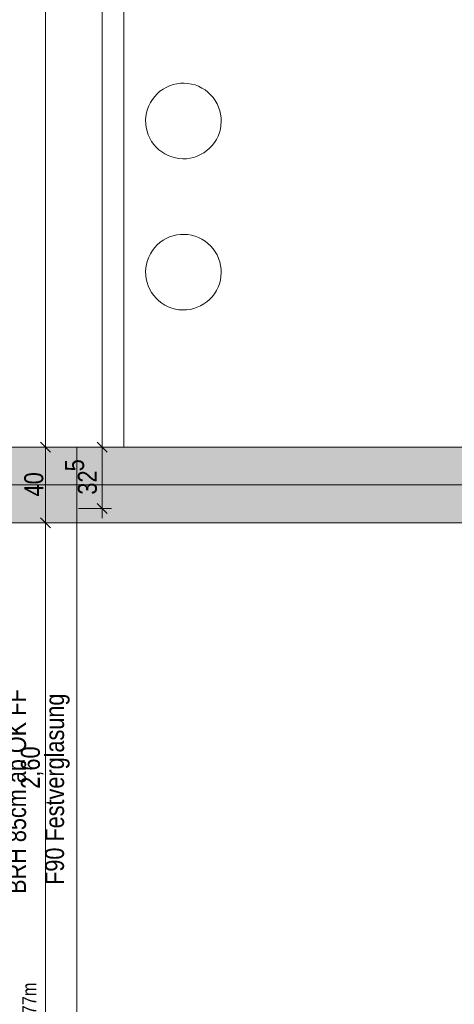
# Model space of a CAD drawing. Extents: x -620 to 300, y 62 to 1107.
# Tile 64 of 109: x -449 to -402, y 546 to 650. Entities that reach past the tile are written whole.
import ezdxf
from ezdxf.lldxf.tags import DXFTag

# ---------------------------------------------------------------- set-up
doc = ezdxf.new("R2010")
doc.units = 0
doc.layers.get('0').update_dxf_attribs({"lineweight": 35})
for name, color, linetype, lineweight, true_color in [('00_Beschriftung UZ', 3, 'Continuous', 13, 0x00ff00), ('30 -33 Aussenwände- 7 Fassade_ Elemente', 7, 'Continuous', 9, 0x00aacc), ('30 -35 Decken- 1 Konstruktion-Träger- Stahlbeton', 7, 'grob-A06G9G5Q8I', 13, 0x33aa00), ('60- 61 allgemeine Ausstattung- 1 Möbel', 7, 'Continuous', 9, 0x00cccc), ('70 -76 Bemaßung- 2 Allgemein', 9, 'Continuous', 5, 0x808080)]:
    doc.layers.add(name, color=color, linetype=linetype, lineweight=lineweight, true_color=true_color)
doc.layers.add('70 -71 Achsen- 1 Gebäudeachsen', color=7, linetype='STRICHPUNKT2-A06G9G5P8I', lineweight=18)
doc.layers.add('iwb_Schraffur_Unterzug', color=7, linetype='Continuous', lineweight=5, true_color=0xffffcc, plot=False)
doc.styles.get("Standard").update_dxf_attribs({"font": 'ARIALN.TTF'})
tags = doc.linetypes.add('grob-A06G9G5Q8I', pattern=[14, 3, -8, 3]).pattern_tags.tags
tags[8:9] = [DXFTag(74, 4), DXFTag(75, 0), DXFTag(340, '0'), DXFTag(46, 0.0), DXFTag(50, 0.0), DXFTag(44, 0.0), DXFTag(45, 0.0)]
tags[6:7] = [DXFTag(74, 4), DXFTag(75, 0), DXFTag(340, '0'), DXFTag(46, 0.0), DXFTag(50, 0.0), DXFTag(44, 0.0), DXFTag(45, 0.0)]
tags[4:5] = [DXFTag(74, 4), DXFTag(75, 0), DXFTag(340, '0'), DXFTag(46, 0.0), DXFTag(50, 0.0), DXFTag(44, 0.0), DXFTag(45, 0.0)]
tags = doc.linetypes.add('STRICHPUNKT2-A06G9G5P8I', pattern=[12.7, 6.35, -3.175, 0, -3.175]).pattern_tags.tags
tags[10:11] = [DXFTag(74, 4), DXFTag(75, 0), DXFTag(340, '0'), DXFTag(46, 0.0), DXFTag(50, 0.0), DXFTag(44, 0.0), DXFTag(45, 0.0)]
tags[8:9] = [DXFTag(74, 4), DXFTag(75, 0), DXFTag(340, '0'), DXFTag(46, 0.0), DXFTag(50, 0.0), DXFTag(44, 0.0), DXFTag(45, 0.0)]
tags[6:7] = [DXFTag(74, 4), DXFTag(75, 0), DXFTag(340, '0'), DXFTag(46, 0.0), DXFTag(50, 0.0), DXFTag(44, 0.0), DXFTag(45, 0.0)]
tags[4:5] = [DXFTag(74, 4), DXFTag(75, 0), DXFTag(340, '0'), DXFTag(46, 0.0), DXFTag(50, 0.0), DXFTag(44, 0.0), DXFTag(45, 0.0)]

# ---------------------------------------------------------------- blocks, each defined once
blk = doc.blocks.new('Referenz-A06G9G5R8I')
at = {"layer": '30 -35 Decken- 1 Konstruktion-Träger- Stahlbeton', "color": 0, "linetype": 'STRICHPUNKT2-A06G9G5P8I', "ltscale": 0.13}
for p, q in [((-457.48, 604.93), (29.52, 604.93)), ((-457.48, 596.93), (29.52, 596.93))]:
    blk.add_line(p, q, dxfattribs=at)
at = {"layer": '60- 61 allgemeine Ausstattung- 1 Möbel', "color": 0, "linetype": 'Continuous', "ltscale": 0.13}
for p, q in [((-437.48, 769.93), (-437.48, 604.93)), ((-433.34, 642.82), (-433, 643.01)), ((-433, 643.01), (-432.64, 643.18)), ((-432.64, 643.18), (-432.27, 643.3)), ((-432.27, 643.3), (-431.88, 643.39)), ((-431.88, 643.39), (-431.49, 643.44)), ((-431.49, 643.44), (-431.1, 643.45)), ((-431.1, 643.45), (-430.71, 643.42)), ((-430.71, 643.42), (-430.32, 643.36)), ((-430.32, 643.36), (-429.94, 643.26)), ((-429.94, 643.26), (-429.58, 643.12)), ((-429.58, 643.12), (-429.22, 642.94)), ((-434.46, 641.74), (-434.22, 642.05)), ((-434.22, 642.05), (-433.95, 642.33)), ((-433.95, 642.33), (-433.66, 642.59)), ((-433.66, 642.59), (-433.34, 642.82)), ((-429.22, 642.94), (-428.89, 642.73)), ((-428.89, 642.73), (-428.58, 642.49)), ((-428.58, 642.49), (-428.3, 642.22)), ((-428.3, 642.22), (-428.04, 641.93)), ((-428.04, 641.93), (-427.81, 641.61)), ((-434.98, 640.69), (-434.84, 641.05)), ((-434.84, 641.05), (-434.67, 641.4)), ((-434.67, 641.4), (-434.46, 641.74)), ((-427.81, 641.61), (-427.61, 641.27)), ((-427.61, 641.27), (-427.45, 640.91)), ((-427.45, 640.91), (-427.33, 640.54)), ((-435.18, 639.53), (-435.15, 639.92)), ((-435.15, 639.92), (-435.08, 640.31)), ((-435.08, 640.31), (-434.98, 640.69)), ((-427.33, 640.54), (-427.24, 640.16)), ((-427.24, 640.16), (-427.19, 639.77)), ((-435.16, 639.14), (-435.18, 639.53)), ((-435.11, 638.75), (-435.16, 639.14)), ((-427.2, 638.98), (-427.27, 638.6)), ((-427.18, 639.37), (-427.2, 638.98)), ((-427.19, 639.77), (-427.18, 639.37)), ((-435.03, 638.36), (-435.11, 638.75)), ((-434.9, 637.99), (-435.03, 638.36)), ((-434.74, 637.63), (-434.9, 637.99)), ((-427.51, 637.85), (-427.69, 637.5)), ((-427.37, 638.22), (-427.51, 637.85)), ((-427.27, 638.6), (-427.37, 638.22)), ((-434.55, 637.29), (-434.74, 637.63)), ((-434.32, 636.97), (-434.55, 637.29)), ((-434.06, 636.68), (-434.32, 636.97)), ((-428.13, 636.85), (-428.4, 636.57)), ((-427.89, 637.17), (-428.13, 636.85)), ((-427.69, 637.5), (-427.89, 637.17)), ((-433.77, 636.41), (-434.06, 636.68)), ((-433.46, 636.17), (-433.77, 636.41)), ((-433.13, 635.96), (-433.46, 636.17)), ((-432.78, 635.79), (-433.13, 635.96)), ((-432.41, 635.65), (-432.78, 635.79)), ((-429.72, 635.73), (-430.09, 635.6)), ((-429.36, 635.89), (-429.72, 635.73)), ((-429.02, 636.08), (-429.36, 635.89)), ((-428.7, 636.31), (-429.02, 636.08)), ((-428.4, 636.57), (-428.7, 636.31)), ((-432.03, 635.54), (-432.41, 635.65)), ((-431.65, 635.48), (-432.03, 635.54)), ((-431.25, 635.45), (-431.65, 635.48)), ((-430.86, 635.46), (-431.25, 635.45)), ((-430.47, 635.51), (-430.86, 635.46)), ((-430.09, 635.6), (-430.47, 635.51)), ((-432.27, 627.3), (-431.88, 627.39)), ((-431.88, 627.39), (-431.49, 627.44)), ((-431.49, 627.44), (-431.1, 627.45)), ((-431.1, 627.45), (-430.71, 627.42)), ((-430.71, 627.42), (-430.32, 627.36)), ((-430.32, 627.36), (-429.94, 627.26)), ((-434.22, 626.05), (-433.95, 626.33)), ((-433.95, 626.33), (-433.66, 626.59)), ((-433.66, 626.59), (-433.34, 626.82)), ((-433.34, 626.82), (-433, 627.01)), ((-433, 627.01), (-432.64, 627.18)), ((-432.64, 627.18), (-432.27, 627.3)), ((-429.94, 627.26), (-429.58, 627.12)), ((-429.58, 627.12), (-429.22, 626.94)), ((-429.22, 626.94), (-428.89, 626.73)), ((-428.89, 626.73), (-428.58, 626.49)), ((-428.58, 626.49), (-428.3, 626.22)), ((-434.84, 625.05), (-434.67, 625.4)), ((-434.67, 625.4), (-434.46, 625.74)), ((-434.46, 625.74), (-434.22, 626.05)), ((-428.3, 626.22), (-428.04, 625.93)), ((-428.04, 625.93), (-427.81, 625.61)), ((-427.81, 625.61), (-427.61, 625.27)), ((-427.61, 625.27), (-427.45, 624.91)), ((-435.15, 623.92), (-435.08, 624.31)), ((-435.08, 624.31), (-434.98, 624.69)), ((-434.98, 624.69), (-434.84, 625.05)), ((-427.45, 624.91), (-427.33, 624.54)), ((-427.33, 624.54), (-427.24, 624.16)), ((-435.18, 623.53), (-435.15, 623.92)), ((-435.16, 623.14), (-435.18, 623.53)), ((-427.24, 624.16), (-427.19, 623.77)), ((-427.18, 623.37), (-427.2, 622.98)), ((-427.19, 623.77), (-427.18, 623.37)), ((-435.11, 622.75), (-435.16, 623.14)), ((-435.03, 622.36), (-435.11, 622.75)), ((-434.9, 621.99), (-435.03, 622.36)), ((-427.37, 622.22), (-427.51, 621.85)), ((-427.27, 622.6), (-427.37, 622.22)), ((-427.2, 622.98), (-427.27, 622.6)), ((-434.74, 621.63), (-434.9, 621.99)), ((-434.55, 621.29), (-434.74, 621.63)), ((-434.32, 620.97), (-434.55, 621.29)), ((-427.89, 621.17), (-428.13, 620.85)), ((-427.69, 621.5), (-427.89, 621.17)), ((-427.51, 621.85), (-427.69, 621.5)), ((-434.06, 620.68), (-434.32, 620.97)), ((-433.77, 620.41), (-434.06, 620.68)), ((-433.46, 620.17), (-433.77, 620.41)), ((-433.13, 619.96), (-433.46, 620.17)), ((-429.02, 620.08), (-429.36, 619.89)), ((-428.7, 620.31), (-429.02, 620.08)), ((-428.4, 620.57), (-428.7, 620.31)), ((-428.13, 620.85), (-428.4, 620.57)), ((-432.78, 619.79), (-433.13, 619.96)), ((-432.41, 619.65), (-432.78, 619.79)), ((-432.03, 619.54), (-432.41, 619.65)), ((-431.65, 619.48), (-432.03, 619.54)), ((-431.25, 619.45), (-431.65, 619.48)), ((-430.86, 619.46), (-431.25, 619.45)), ((-430.47, 619.51), (-430.86, 619.46)), ((-430.09, 619.6), (-430.47, 619.51)), ((-429.72, 619.73), (-430.09, 619.6)), ((-429.36, 619.89), (-429.72, 619.73)), ((-437.48, 604.93), (-451.48, 604.93)), ((-451.48, 604.93), (-442.48, 604.93)), ((-442.48, 604.93), (-442.48, 431.93))]:
    blk.add_line(p, q, dxfattribs=at)
at = {"layer": '70 -71 Achsen- 1 Gebäudeachsen', "color": 0, "linetype": 'STRICHPUNKT2-A06G9G5P8I', "ltscale": 0.18}
blk.add_line((-538.53, 600.93), (76.47, 600.93), dxfattribs=at)
at = {"layer": '70 -76 Bemaßung- 2 Allgemein', "color": 0, "linetype": 'Continuous', "ltscale": 0.13}
for p, q in [((-445.78, 605.99), (-445.78, 760.87)), ((-439.78, 605.99), (-439.78, 760.87)), ((-445.78, 603.93), (-445.78, 605.99)), ((-445.78, 605.93), (-445.78, 603.87)), ((-439.78, 603.93), (-439.78, 605.99)), ((-439.78, 605.93), (-439.78, 603.87)), ((-448.28, 604.93), (-444.78, 604.93)), ((-448.28, 604.93), (-444.78, 604.93)), ((-442.28, 604.93), (-438.78, 604.93)), ((-442.28, 604.93), (-438.78, 604.93)), ((-445.78, 597.99), (-445.78, 603.87)), ((-439.78, 599.49), (-439.78, 603.87)), ((-439.78, 597.43), (-439.78, 599.49)), ((-442.28, 598.43), (-438.78, 598.43)), ((-445.78, 595.93), (-445.78, 597.99)), ((-445.78, 597.93), (-445.78, 595.87)), ((-448.28, 596.93), (-444.78, 596.93)), ((-448.28, 596.93), (-444.78, 596.93)), ((-445.78, 545.99), (-445.78, 595.87)), ((-445.78, 543.93), (-445.78, 545.99))]:
    blk.add_line(p, q, dxfattribs=at)
at = {"layer": '70 -76 Bemaßung- 2 Allgemein', "color": 0, "linetype": 'Continuous', "lineweight": 20, "ltscale": 0.2}
for p, q in [((-446.31, 605.46), (-445.25, 604.4)), ((-445.25, 604.4), (-446.31, 605.46)), ((-440.31, 605.46), (-439.25, 604.4)), ((-439.25, 604.4), (-440.31, 605.46)), ((-439.25, 597.9), (-440.31, 598.96)), ((-446.31, 597.46), (-445.25, 596.4)), ((-445.25, 596.4), (-446.31, 597.46))]:
    blk.add_line(p, q, dxfattribs=at)
at = {"layer": '00_Beschriftung UZ', "color": 0, "linetype": 'ByBlock', "lineweight": 5, "ltscale": 0.13, "insert": (-448.25, 531.29), "char_height": 1.5103, "attachment_point": 1, "rotation": 90}
blk.add_mtext('{\\fArial Narrow;UK RD +8,57m/3,77m}', dxfattribs=at)
at = {"layer": '30 -33 Aussenwände- 7 Fassade_ Elemente', "color": 0, "linetype": 'ByBlock', "ltscale": 0.13, "char_height": 2, "attachment_point": 1, "rotation": 90}
for s, insert in [('{\\fArial Narrow;F90 Festverglasung}', (-445.82, 558.6)), ('{\\fArial Narrow;BRH 85cm ab OK FF}', (-449.84, 557.65))]:
    blk.add_mtext(s, dxfattribs=dict(at, insert=insert))
at = {"layer": '70 -76 Bemaßung- 2 Allgemein', "color": 0, "linetype": 'Continuous', "ltscale": 0.13, "char_height": 2.0138, "attachment_point": 1, "rotation": 90}
for s, insert in [('{\\fArial Narrow;5}', (-443.71, 602.37)), ('{\\fArial Narrow;40}', (-448.03, 599.71)), ('{\\fArial Narrow;32}', (-442.36, 599.9)), ('{\\fArial Narrow;2,60}', (-448.39, 568.77))]:
    blk.add_mtext(s, dxfattribs=dict(at, insert=insert))
blk = doc.blocks.new('Referenz-A06G9G5T8I')
at = {"layer": 'iwb_Schraffur_Unterzug', "linetype": 'Continuous', "ltscale": 0.13}
for points in [[(-538.53, 604.93), (76.47, 604.93), (-451.48, 604.93)], [(-451.48, 596.93), (-451.48, 604.93), (76.47, 604.93)], [(-451.48, 596.93), (76.47, 604.93), (76.47, 601.23)], [(-451.48, 596.93), (76.47, 601.23), (76.47, 596.93)]]:
    blk.add_solid(points, dxfattribs=at)

msp = doc.modelspace()

# ---------------------------------------------------------------- block references
at = {"color": 8, "lineweight": 25, "ltscale": 0.25, "true_color": 0x808080}
for name in ['Referenz-A06G9G5R8I', 'Referenz-A06G9G5T8I']:
    msp.add_blockref(name, (0, 0), dxfattribs=at)

doc.saveas('drawing.dxf')
